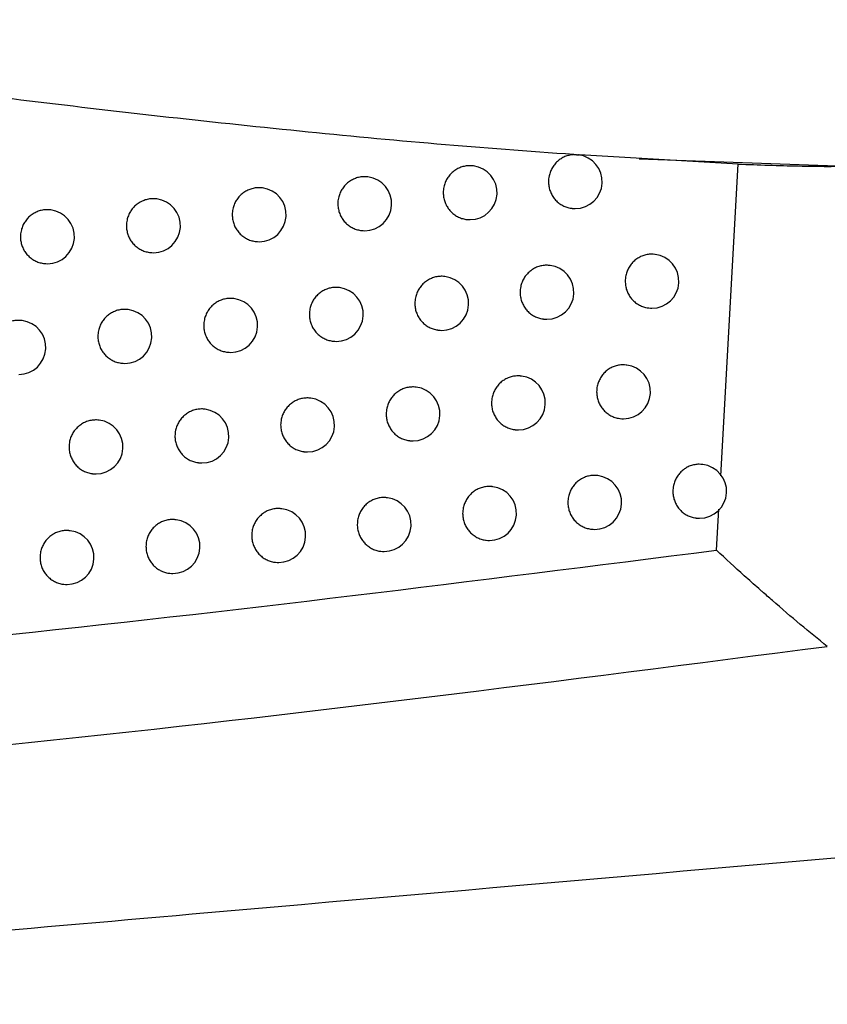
# Model space of a CAD drawing. Header units: millimetres. Extents: x -0.66 to 0.91, y -0.4 to 0.64.
# Tile 6 of 171: x -0.1195 to -0.1045, y -0.0285 to -0.0102. Entities that reach past the tile are written whole.
import ezdxf

# ---------------------------------------------------------------- set-up
doc = ezdxf.new("R2010")
doc.units = ezdxf.units.MM
doc.layers.add('FORMAT', color=7, linetype='Continuous')

msp = doc.modelspace()

# ---------------------------------------------------------------- linework, layer by layer
at = {"layer": 'FORMAT', "color": 7, "linetype": 'Continuous', "lineweight": 25}
for p, q in [((-0.109159, -0.012756), (-0.109169, -0.012755)), ((-0.106194, -0.012927), (-0.109139, -0.012759)), ((-0.111111, -0.012962), (-0.111119, -0.012961)), ((-0.10803, -0.012831), (-0.104189, -0.012965)), ((-0.106516, -0.018708), (-0.106194, -0.012927)), ((-0.113067, -0.013166), (-0.113074, -0.013165)), ((-0.115026, -0.013371), (-0.115034, -0.01337)), ((-0.116989, -0.013575), (-0.116996, -0.013574)), ((-0.118955, -0.013778), (-0.118963, -0.013777)), ((-0.109284, -0.013748), (-0.109278, -0.013749)), ((-0.111237, -0.013954), (-0.11123, -0.013954)), ((-0.113192, -0.014158), (-0.113186, -0.014159)), ((-0.115152, -0.014363), (-0.115145, -0.014364)), ((-0.117115, -0.014567), (-0.117108, -0.014568)), ((-0.107735, -0.014603), (-0.107743, -0.014602)), ((-0.119082, -0.01477), (-0.119074, -0.014771)), ((-0.109685, -0.014809), (-0.109693, -0.014808)), ((-0.111638, -0.015014), (-0.111646, -0.015013)), ((-0.113595, -0.015219), (-0.113603, -0.015218)), ((-0.115555, -0.015423), (-0.115563, -0.015422)), ((-0.117519, -0.015627), (-0.117527, -0.015626)), ((-0.107861, -0.015595), (-0.107854, -0.015596)), ((-0.119486, -0.01583), (-0.119494, -0.015829)), ((-0.109811, -0.015801), (-0.109804, -0.015802)), ((-0.111764, -0.016006), (-0.111757, -0.016007)), ((-0.113721, -0.016211), (-0.113714, -0.016212)), ((-0.115681, -0.016415), (-0.115674, -0.016416)), ((-0.117645, -0.016619), (-0.117638, -0.01662)), ((-0.108265, -0.016655), (-0.108273, -0.016654)), ((-0.110216, -0.01686), (-0.110224, -0.016859)), ((-0.11217, -0.017065), (-0.112178, -0.017064)), ((-0.114128, -0.01727), (-0.114135, -0.017269)), ((-0.116089, -0.017474), (-0.116096, -0.017473)), ((-0.118053, -0.017678), (-0.118061, -0.017677)), ((-0.108391, -0.017647), (-0.108384, -0.017648)), ((-0.110341, -0.017852), (-0.110335, -0.017853)), ((-0.112296, -0.018057), (-0.112289, -0.018058)), ((-0.114254, -0.018262), (-0.114247, -0.018263)), ((-0.116215, -0.018466), (-0.116208, -0.018467)), ((-0.106851, -0.0185), (-0.106859, -0.018499)), ((-0.11818, -0.01867), (-0.118172, -0.018671)), ((-0.108799, -0.018705), (-0.108807, -0.018704)), ((-0.110751, -0.018911), (-0.110759, -0.01891)), ((-0.112706, -0.019116), (-0.112714, -0.019115)), ((-0.114665, -0.01932), (-0.114672, -0.019319)), ((-0.106598, -0.020089), (-0.106553, -0.019326)), ((-0.116627, -0.019524), (-0.116634, -0.019523)), ((-0.106976, -0.019492), (-0.10697, -0.019493)), ((-0.108925, -0.019697), (-0.108918, -0.019698)), ((-0.118592, -0.019728), (-0.1186, -0.019727)), ((-0.110877, -0.019903), (-0.11087, -0.019904)), ((-0.112832, -0.020108), (-0.112825, -0.020108)), ((-0.114791, -0.020312), (-0.114784, -0.020313)), ((-0.116753, -0.020516), (-0.116746, -0.020517)), ((-0.118719, -0.02072), (-0.118711, -0.020721))]:
    msp.add_line(p, q, dxfattribs=at)
for centre, start, end in [((-0.109218, -0.013253), 270, 83.1656), ((-0.11117, -0.013458), 270, 83.1656), ((-0.113126, -0.013663), 270, 83.1656), ((-0.115085, -0.013867), 270, 83.1656), ((-0.117048, -0.014071), 270, 83.1656), ((-0.119015, -0.014275), 270, 83.1656), ((-0.109218, -0.013253), 263.1656, 270), ((-0.11117, -0.013458), 263.1656, 270), ((-0.113126, -0.013663), 263.1656, 270), ((-0.115085, -0.013867), 263.1656, 270), ((-0.117048, -0.014071), 263.1656, 270), ((-0.107795, -0.0151), 270, 83.1656), ((-0.119015, -0.014275), 263.1656, 270), ((-0.109744, -0.015305), 270, 83.1656), ((-0.111698, -0.015511), 270, 83.1656), ((-0.113654, -0.015715), 270, 83.1656), ((-0.115615, -0.015919), 270, 83.1656), ((-0.117578, -0.016123), 270, 83.1656), ((-0.107795, -0.0151), 263.1656, 270), ((-0.119546, -0.016327), 270, 83.1656), ((-0.109744, -0.015305), 263.1656, 270), ((-0.111698, -0.015511), 263.1656, 270), ((-0.113654, -0.015715), 263.1656, 270), ((-0.115615, -0.015919), 263.1656, 270), ((-0.117578, -0.016123), 263.1656, 270), ((-0.108324, -0.017151), 270, 83.1656), ((-0.110275, -0.017357), 270, 83.1656), ((-0.112229, -0.017562), 270, 83.1656), ((-0.114187, -0.017766), 270, 83.1656), ((-0.116148, -0.017971), 270, 83.1656), ((-0.118113, -0.018174), 270, 83.1656), ((-0.108324, -0.017151), 263.1656, 270), ((-0.110275, -0.017357), 263.1656, 270), ((-0.112229, -0.017562), 263.1656, 270), ((-0.114187, -0.017766), 263.1656, 270), ((-0.116148, -0.017971), 263.1656, 270), ((-0.10691, -0.018996), 270, 83.1656), ((-0.118113, -0.018174), 263.1656, 270), ((-0.108859, -0.019202), 270, 83.1656), ((-0.11081, -0.019407), 270, 83.1656), ((-0.112766, -0.019612), 270, 83.1656), ((-0.114724, -0.019816), 270, 83.1656), ((-0.116686, -0.02002), 270, 83.1656), ((-0.10691, -0.018996), 263.1656, 270), ((-0.108859, -0.019202), 263.1656, 270), ((-0.118652, -0.020224), 270, 83.1656), ((-0.11081, -0.019407), 263.1656, 270), ((-0.112766, -0.019612), 263.1656, 270), ((-0.114724, -0.019816), 263.1656, 270), ((-0.116686, -0.02002), 263.1656, 270), ((-0.118652, -0.020224), 263.1656, 270)]:
    msp.add_arc(centre, 0.0005, start, end, dxfattribs=at)
for points, knots in [([(-0.109243, -0.012752), (-0.110091, -0.012689), (-0.111788, -0.012564), (-0.115208, -0.012241), (-0.119511, -0.011755), (-0.123949, -0.011173), (-0.127641, -0.010662), (-0.129603, -0.010387), (-0.130584, -0.01025)], [0, 0, 0, 0, 0.119929, 0.239918, 0.482608, 0.72565, 0.862799, 1, 1, 1, 1]), ([(-0.109243, -0.012752), (-0.109255, -0.012753), (-0.109293, -0.012756), (-0.109343, -0.012766), (-0.109392, -0.012782), (-0.109429, -0.012797), (-0.109466, -0.012816), (-0.109501, -0.012839), (-0.109535, -0.012864), (-0.109566, -0.012892), (-0.109594, -0.012923), (-0.10962, -0.012956), (-0.109643, -0.012991), (-0.10967, -0.01304), (-0.109691, -0.013093), (-0.109706, -0.013151), (-0.109714, -0.0132), (-0.109716, -0.013249), (-0.109714, -0.013308), (-0.109705, -0.013364), (-0.109689, -0.013417), (-0.109669, -0.01347), (-0.109642, -0.013519), (-0.10961, -0.013564), (-0.109574, -0.013607), (-0.109533, -0.013644), (-0.109488, -0.013676), (-0.10944, -0.013704), (-0.109389, -0.013725), (-0.109336, -0.01374), (-0.109305, -0.013746), (-0.109288, -0.013748), (-0.109284, -0.013748)], [0, 0, 0, 0, 0.025499, 0.077218, 0.103489, 0.131324, 0.159352, 0.187992, 0.216842, 0.244644, 0.27264, 0.301246, 0.330064, 0.357818, 0.414272, 0.44304, 0.478043, 0.513437, 0.541134, 0.59747, 0.626177, 0.653874, 0.710209, 0.738913, 0.76663, 0.823003, 0.851726, 0.879487, 0.935951, 0.96472, 0.992529, 1, 1, 1, 1]), ([(-0.109243, -0.012752), (-0.109237, -0.012752), (-0.109227, -0.012752), (-0.109211, -0.012752), (-0.109197, -0.012753), (-0.109182, -0.012754), (-0.109167, -0.012755), (-0.109153, -0.012757), (-0.109144, -0.012759), (-0.109139, -0.012759)], [0, 0, 0, 0, 0.156994, 0.286034, 0.418537, 0.547708, 0.68093, 0.838249, 1, 1, 1, 1]), ([(-0.111119, -0.012962), (-0.111126, -0.012961), (-0.111146, -0.012957), (-0.111181, -0.012957), (-0.111222, -0.012959), (-0.111263, -0.012965), (-0.111304, -0.012974), (-0.111343, -0.012987), (-0.111395, -0.013008), (-0.111443, -0.013036), (-0.111487, -0.01307), (-0.111529, -0.013107), (-0.111565, -0.01315), (-0.111596, -0.013196), (-0.111623, -0.013246), (-0.111644, -0.013298), (-0.111659, -0.013356), (-0.111667, -0.013405), (-0.111668, -0.01344), (-0.111669, -0.013458)], [0, 0, 0, 0, 0.0246666, 0.0755739, 0.1247309, 0.1742292, 0.2248041, 0.275751, 0.3249045, 0.4248835, 0.4758292, 0.524945, 0.6248485, 0.6757564, 0.7248189, 0.8246136, 0.8754658, 0.937387, 1, 1, 1, 1]), ([(-0.106194, -0.012927), (-0.106006, -0.012934), (-0.10563, -0.012949), (-0.105075, -0.012962), (-0.104527, -0.012974), (-0.104199, -0.012965), (-0.104035, -0.012961)], [0, 0, 0, 0, 0.24971, 0.499973, 0.750048, 1, 1, 1, 1]), ([(-0.113075, -0.013167), (-0.113081, -0.013166), (-0.113102, -0.013162), (-0.113137, -0.013162), (-0.113178, -0.013164), (-0.113219, -0.013169), (-0.11326, -0.013179), (-0.1133, -0.013191), (-0.113351, -0.013213), (-0.113399, -0.013241), (-0.113444, -0.013274), (-0.113485, -0.013312), (-0.113522, -0.013354), (-0.113553, -0.013401), (-0.11358, -0.01345), (-0.113601, -0.013503), (-0.113616, -0.013561), (-0.113624, -0.01361), (-0.113625, -0.013645), (-0.113625, -0.013662)], [0, 0, 0, 0, 0.024959, 0.075846, 0.124967, 0.174429, 0.224967, 0.275877, 0.324995, 0.424901, 0.475809, 0.524906, 0.62477, 0.675657, 0.724724, 0.824529, 0.875385, 0.937346, 1, 1, 1, 1]), ([(-0.115034, -0.013371), (-0.115041, -0.01337), (-0.115061, -0.013366), (-0.115096, -0.013366), (-0.115138, -0.013368), (-0.115179, -0.013374), (-0.11522, -0.013383), (-0.115259, -0.013396), (-0.115311, -0.013417), (-0.115359, -0.013445), (-0.115404, -0.013479), (-0.115445, -0.013516), (-0.115482, -0.013559), (-0.115513, -0.013605), (-0.11554, -0.013655), (-0.115561, -0.013707), (-0.115576, -0.013765), (-0.115584, -0.013814), (-0.115585, -0.013849), (-0.115586, -0.013867)], [0, 0, 0, 0, 0.025168, 0.076041, 0.125136, 0.174572, 0.225083, 0.275966, 0.325059, 0.424914, 0.475795, 0.524879, 0.624716, 0.675588, 0.724659, 0.82447, 0.875329, 0.937318, 1, 1, 1, 1]), ([(-0.111669, -0.013458), (-0.111668, -0.013471), (-0.111668, -0.013499), (-0.111663, -0.013541), (-0.111654, -0.013582), (-0.111642, -0.013623), (-0.111622, -0.013675), (-0.111595, -0.013724), (-0.111563, -0.01377), (-0.111527, -0.013812), (-0.111485, -0.013849), (-0.11144, -0.013881), (-0.111392, -0.013909), (-0.111341, -0.013931), (-0.111288, -0.013945), (-0.111257, -0.013952), (-0.11124, -0.013953), (-0.111236, -0.013953)], [0, 0, 0, 0, 0.056966, 0.114328, 0.172938, 0.23198, 0.288946, 0.404813, 0.463852, 0.520843, 0.636758, 0.69582, 0.752868, 0.8689, 0.928021, 0.985131, 1, 1, 1, 1]), ([(-0.116997, -0.013575), (-0.117004, -0.013574), (-0.117024, -0.01357), (-0.117059, -0.01357), (-0.117101, -0.013572), (-0.117142, -0.013578), (-0.117183, -0.013587), (-0.117223, -0.0136), (-0.117274, -0.013621), (-0.117323, -0.013649), (-0.117367, -0.013683), (-0.117409, -0.01372), (-0.117446, -0.013763), (-0.117477, -0.013809), (-0.117504, -0.013858), (-0.117525, -0.013911), (-0.11754, -0.013969), (-0.117548, -0.014018), (-0.117549, -0.014053), (-0.117549, -0.01407)], [0, 0, 0, 0, 0.0253, 0.076164, 0.125243, 0.174663, 0.225158, 0.276024, 0.325102, 0.424927, 0.475793, 0.524869, 0.624689, 0.675552, 0.724626, 0.824441, 0.875301, 0.937304, 1, 1, 1, 1]), ([(-0.113625, -0.013662), (-0.113625, -0.013676), (-0.113624, -0.013704), (-0.113619, -0.013745), (-0.113611, -0.013787), (-0.113599, -0.013827), (-0.113578, -0.01388), (-0.113552, -0.013929), (-0.113519, -0.013974), (-0.113483, -0.014017), (-0.113442, -0.014054), (-0.113396, -0.014086), (-0.113348, -0.014114), (-0.113297, -0.014136), (-0.113243, -0.01415), (-0.113213, -0.014157), (-0.113196, -0.014158), (-0.113192, -0.014158)], [0, 0, 0, 0, 0.057002, 0.114399, 0.173045, 0.232122, 0.289124, 0.405063, 0.464139, 0.521154, 0.637117, 0.696205, 0.75325, 0.869277, 0.928396, 0.985476, 1, 1, 1, 1]), ([(-0.118963, -0.013779), (-0.11897, -0.013777), (-0.118991, -0.013774), (-0.119026, -0.013774), (-0.119082, -0.013776), (-0.119137, -0.013786), (-0.11919, -0.013803), (-0.119241, -0.013825), (-0.11929, -0.013852), (-0.119335, -0.013886), (-0.119376, -0.013923), (-0.119413, -0.013966), (-0.119444, -0.014013), (-0.119471, -0.014062), (-0.119492, -0.014114), (-0.119507, -0.014172), (-0.119515, -0.014221), (-0.119516, -0.014256), (-0.119517, -0.014274)], [0, 0, 0, 0, 0.025361, 0.076226, 0.125304, 0.225128, 0.275993, 0.325071, 0.424894, 0.475759, 0.524837, 0.624661, 0.675526, 0.724604, 0.824427, 0.875292, 0.9373, 1, 1, 1, 1]), ([(-0.115586, -0.013867), (-0.115585, -0.01388), (-0.115585, -0.013908), (-0.115579, -0.01395), (-0.115571, -0.013991), (-0.115559, -0.014032), (-0.115539, -0.014084), (-0.115512, -0.014133), (-0.115479, -0.014179), (-0.115443, -0.014221), (-0.115401, -0.014259), (-0.115356, -0.014291), (-0.115308, -0.014318), (-0.115256, -0.01434), (-0.115203, -0.014354), (-0.115172, -0.014361), (-0.115155, -0.014362), (-0.115152, -0.014362)], [0, 0, 0, 0, 0.057026, 0.114449, 0.17312, 0.232222, 0.289249, 0.405239, 0.464341, 0.521372, 0.63737, 0.696476, 0.753519, 0.869543, 0.928661, 0.98572, 1, 1, 1, 1]), ([(-0.117549, -0.01407), (-0.117549, -0.014084), (-0.117549, -0.014112), (-0.117543, -0.014154), (-0.117535, -0.014195), (-0.117523, -0.014236), (-0.117502, -0.014288), (-0.117475, -0.014337), (-0.117443, -0.014383), (-0.117406, -0.014425), (-0.117365, -0.014463), (-0.117319, -0.014495), (-0.117271, -0.014522), (-0.117219, -0.014544), (-0.117166, -0.014558), (-0.117135, -0.014565), (-0.117118, -0.014566), (-0.117115, -0.014566)], [0, 0, 0, 0, 0.057041, 0.114477, 0.173163, 0.232281, 0.289321, 0.405341, 0.464458, 0.521499, 0.637518, 0.696636, 0.753679, 0.869702, 0.928822, 0.985868, 1, 1, 1, 1]), ([(-0.119517, -0.014274), (-0.119517, -0.014288), (-0.119516, -0.014315), (-0.119511, -0.014357), (-0.119502, -0.014399), (-0.11949, -0.014439), (-0.11947, -0.014491), (-0.119443, -0.014541), (-0.11941, -0.014586), (-0.119383, -0.014618), (-0.119353, -0.014647), (-0.119321, -0.014674), (-0.119286, -0.014698), (-0.119238, -0.014726), (-0.119186, -0.014748), (-0.119133, -0.014762), (-0.119102, -0.014769), (-0.119085, -0.014769), (-0.119082, -0.01477)], [0, 0, 0, 0, 0.057039, 0.114474, 0.173158, 0.232274, 0.289313, 0.405329, 0.464444, 0.521484, 0.578919, 0.637603, 0.696719, 0.753758, 0.869773, 0.928889, 0.985927, 1, 1, 1, 1]), ([(-0.107744, -0.014604), (-0.107764, -0.014602), (-0.107812, -0.014596), (-0.107887, -0.014605), (-0.107967, -0.014626), (-0.108043, -0.014662), (-0.108112, -0.01471), (-0.108172, -0.014769), (-0.108221, -0.014837), (-0.108258, -0.014913), (-0.10828, -0.014984), (-0.10829, -0.015047), (-0.108291, -0.015082), (-0.108292, -0.0151)], [0, 0, 0, 0, 0.074955, 0.1737368, 0.2753831, 0.3741586, 0.4758068, 0.5744321, 0.6759301, 0.7743332, 0.8756016, 0.9374551, 1, 1, 1, 1]), ([(-0.109693, -0.014809), (-0.1097, -0.014808), (-0.10972, -0.014804), (-0.109755, -0.014804), (-0.109796, -0.014806), (-0.109837, -0.014812), (-0.109877, -0.014821), (-0.109917, -0.014834), (-0.109968, -0.014855), (-0.110017, -0.014883), (-0.110061, -0.014917), (-0.110102, -0.014954), (-0.110139, -0.014997), (-0.11017, -0.015044), (-0.110197, -0.015093), (-0.110218, -0.015146), (-0.110232, -0.015203), (-0.11024, -0.015252), (-0.110242, -0.015287), (-0.110242, -0.015305)], [0, 0, 0, 0, 0.024409, 0.075333, 0.124522, 0.174051, 0.224659, 0.275638, 0.324823, 0.424866, 0.475845, 0.524978, 0.624917, 0.675845, 0.724903, 0.824689, 0.875539, 0.937424, 1, 1, 1, 1]), ([(-0.111646, -0.015014), (-0.111653, -0.015013), (-0.111673, -0.015009), (-0.111708, -0.015009), (-0.111749, -0.015011), (-0.11179, -0.015017), (-0.111831, -0.015026), (-0.111871, -0.015039), (-0.111922, -0.01506), (-0.11197, -0.015088), (-0.112015, -0.015122), (-0.112056, -0.015159), (-0.112093, -0.015202), (-0.112124, -0.015249), (-0.112151, -0.015298), (-0.112172, -0.01535), (-0.112186, -0.015408), (-0.112194, -0.015457), (-0.112196, -0.015492), (-0.112196, -0.01551)], [0, 0, 0, 0, 0.024758, 0.075659, 0.124805, 0.174292, 0.224856, 0.275791, 0.324934, 0.42489, 0.475825, 0.524934, 0.624826, 0.675727, 0.724791, 0.824588, 0.875442, 0.937375, 1, 1, 1, 1]), ([(-0.108292, -0.0151), (-0.10829, -0.015127), (-0.108288, -0.015183), (-0.108267, -0.015265), (-0.108233, -0.015342), (-0.108188, -0.015412), (-0.108131, -0.015474), (-0.108065, -0.015524), (-0.107991, -0.015563), (-0.107923, -0.015587), (-0.107878, -0.015592), (-0.107861, -0.015594)], [0, 0, 0, 0, 0.11412, 0.231553, 0.345672, 0.463096, 0.577322, 0.694847, 0.809316, 0.927089, 1, 1, 1, 1]), ([(-0.113603, -0.015219), (-0.11361, -0.015218), (-0.11363, -0.015214), (-0.113665, -0.015214), (-0.113706, -0.015216), (-0.113747, -0.015222), (-0.113788, -0.015231), (-0.113828, -0.015244), (-0.113879, -0.015265), (-0.113928, -0.015293), (-0.113972, -0.015327), (-0.114014, -0.015364), (-0.11405, -0.015407), (-0.114081, -0.015453), (-0.114108, -0.015503), (-0.114129, -0.015555), (-0.114144, -0.015613), (-0.114152, -0.015662), (-0.114153, -0.015697), (-0.114154, -0.015715)], [0, 0, 0, 0, 0.025023, 0.075906, 0.12502, 0.174474, 0.225003, 0.275905, 0.325015, 0.424906, 0.475806, 0.524899, 0.624754, 0.675636, 0.724705, 0.824511, 0.875368, 0.937338, 1, 1, 1, 1]), ([(-0.110242, -0.015305), (-0.110242, -0.015319), (-0.110241, -0.015346), (-0.110236, -0.015388), (-0.110228, -0.015429), (-0.110216, -0.01547), (-0.110195, -0.015522), (-0.110169, -0.015572), (-0.110136, -0.015617), (-0.1101, -0.015659), (-0.110059, -0.015697), (-0.110014, -0.015729), (-0.109966, -0.015756), (-0.109915, -0.015778), (-0.109862, -0.015792), (-0.109831, -0.015799), (-0.109814, -0.0158), (-0.109811, -0.0158)], [0, 0, 0, 0, 0.056935, 0.114265, 0.172843, 0.231852, 0.288787, 0.40459, 0.463595, 0.520566, 0.636437, 0.695476, 0.752528, 0.868564, 0.927687, 0.984824, 1, 1, 1, 1]), ([(-0.115563, -0.015423), (-0.11557, -0.015422), (-0.115591, -0.015418), (-0.115626, -0.015418), (-0.115667, -0.01542), (-0.115708, -0.015426), (-0.115749, -0.015435), (-0.115789, -0.015448), (-0.11584, -0.015469), (-0.115889, -0.015497), (-0.115933, -0.015531), (-0.115975, -0.015568), (-0.116011, -0.015611), (-0.116042, -0.015658), (-0.116069, -0.015707), (-0.11609, -0.015759), (-0.116105, -0.015817), (-0.116113, -0.015866), (-0.116114, -0.015901), (-0.116115, -0.015919)], [0, 0, 0, 0, 0.0252095, 0.0760796, 0.1251696, 0.1746005, 0.2251064, 0.2759838, 0.3250725, 0.424918, 0.4757944, 0.5248759, 0.624707, 0.6755762, 0.7246484, 0.8244606, 0.8753201, 0.9373139, 1, 1, 1, 1]), ([(-0.112196, -0.01551), (-0.112196, -0.015524), (-0.112195, -0.015551), (-0.11219, -0.015593), (-0.112182, -0.015635), (-0.11217, -0.015675), (-0.112149, -0.015727), (-0.112123, -0.015777), (-0.11209, -0.015822), (-0.112054, -0.015864), (-0.112013, -0.015902), (-0.111967, -0.015934), (-0.111919, -0.015962), (-0.111868, -0.015983), (-0.111815, -0.015997), (-0.111784, -0.016004), (-0.111767, -0.016005), (-0.111764, -0.016005)], [0, 0, 0, 0, 0.056977, 0.11435, 0.172971, 0.232024, 0.289001, 0.40489, 0.46394, 0.520939, 0.636869, 0.695939, 0.752987, 0.869017, 0.928137, 0.985238, 1, 1, 1, 1]), ([(-0.117527, -0.015627), (-0.117534, -0.015626), (-0.117555, -0.015622), (-0.11759, -0.015622), (-0.117645, -0.015625), (-0.1177, -0.015635), (-0.117753, -0.015652), (-0.117804, -0.015673), (-0.117853, -0.015701), (-0.117898, -0.015735), (-0.117939, -0.015772), (-0.117976, -0.015815), (-0.118007, -0.015861), (-0.118034, -0.015911), (-0.118055, -0.015963), (-0.11807, -0.016021), (-0.118078, -0.01607), (-0.118079, -0.016105), (-0.11808, -0.016123)], [0, 0, 0, 0, 0.025323, 0.07619, 0.125271, 0.225102, 0.27597, 0.325051, 0.42488, 0.475748, 0.524828, 0.624654, 0.675521, 0.724599, 0.824423, 0.875288, 0.937298, 1, 1, 1, 1]), ([(-0.119494, -0.015831), (-0.119501, -0.015829), (-0.119522, -0.015826), (-0.119557, -0.015826), (-0.119612, -0.015828), (-0.119668, -0.015838), (-0.119721, -0.015855), (-0.119772, -0.015877), (-0.119821, -0.015904), (-0.119866, -0.015938), (-0.119907, -0.015975), (-0.119944, -0.016018), (-0.119975, -0.016065), (-0.120002, -0.016114), (-0.120023, -0.016166), (-0.120038, -0.016224), (-0.120046, -0.016273), (-0.120047, -0.016308), (-0.120048, -0.016326)], [0, 0, 0, 0, 0.025364, 0.076229, 0.125308, 0.225132, 0.275997, 0.325075, 0.4249, 0.475765, 0.524843, 0.624667, 0.675532, 0.72461, 0.824433, 0.875297, 0.937302, 1, 1, 1, 1]), ([(-0.114154, -0.015715), (-0.114154, -0.015728), (-0.114153, -0.015756), (-0.114148, -0.015798), (-0.114139, -0.015839), (-0.114127, -0.01588), (-0.114107, -0.015932), (-0.11408, -0.015981), (-0.114048, -0.016027), (-0.114011, -0.016069), (-0.11397, -0.016107), (-0.113924, -0.016139), (-0.113876, -0.016166), (-0.113825, -0.016188), (-0.113772, -0.016202), (-0.113741, -0.016209), (-0.113724, -0.01621), (-0.113721, -0.01621)], [0, 0, 0, 0, 0.057009, 0.114414, 0.173068, 0.232153, 0.289162, 0.405117, 0.464201, 0.52122, 0.637195, 0.696288, 0.753333, 0.869358, 0.928477, 0.985551, 1, 1, 1, 1]), ([(-0.116115, -0.015919), (-0.116115, -0.015933), (-0.116114, -0.01596), (-0.116109, -0.016002), (-0.1161, -0.016043), (-0.116088, -0.016084), (-0.116068, -0.016136), (-0.116041, -0.016186), (-0.116008, -0.016231), (-0.115972, -0.016273), (-0.115931, -0.016311), (-0.115885, -0.016343), (-0.115837, -0.016371), (-0.115786, -0.016392), (-0.115732, -0.016406), (-0.115701, -0.016413), (-0.115684, -0.016414), (-0.115681, -0.016414)], [0, 0, 0, 0, 0.057031, 0.114458, 0.173134, 0.232241, 0.289272, 0.405271, 0.464378, 0.521412, 0.637417, 0.696527, 0.75357, 0.869593, 0.928712, 0.985766, 1, 1, 1, 1]), ([(-0.11808, -0.016123), (-0.118079, -0.016136), (-0.118079, -0.016164), (-0.118074, -0.016206), (-0.118065, -0.016247), (-0.118053, -0.016288), (-0.118033, -0.01634), (-0.118006, -0.016389), (-0.117973, -0.016435), (-0.117937, -0.016477), (-0.117895, -0.016515), (-0.117849, -0.016547), (-0.117801, -0.016574), (-0.11775, -0.016596), (-0.117696, -0.01661), (-0.117665, -0.016617), (-0.117648, -0.016618), (-0.117645, -0.016618)], [0, 0, 0, 0, 0.057043, 0.114481, 0.173169, 0.232288, 0.289331, 0.405354, 0.464473, 0.521516, 0.637539, 0.696658, 0.753701, 0.869725, 0.928845, 0.98589, 1, 1, 1, 1]), ([(-0.108273, -0.016655), (-0.108294, -0.016653), (-0.108341, -0.016648), (-0.108417, -0.016656), (-0.108497, -0.016678), (-0.108573, -0.016714), (-0.108642, -0.016761), (-0.108702, -0.016821), (-0.108751, -0.016889), (-0.108788, -0.016965), (-0.10881, -0.017036), (-0.10882, -0.017098), (-0.108821, -0.017133), (-0.108822, -0.017151)], [0, 0, 0, 0, 0.07509, 0.173838, 0.275449, 0.37419, 0.475802, 0.574408, 0.675885, 0.774292, 0.875564, 0.937436, 1, 1, 1, 1]), ([(-0.110224, -0.016861), (-0.11023, -0.016859), (-0.110251, -0.016856), (-0.110285, -0.016856), (-0.110327, -0.016858), (-0.110368, -0.016863), (-0.110408, -0.016872), (-0.110448, -0.016885), (-0.110499, -0.016907), (-0.110548, -0.016935), (-0.110592, -0.016968), (-0.110633, -0.017006), (-0.11067, -0.017048), (-0.110701, -0.017095), (-0.110728, -0.017144), (-0.110749, -0.017197), (-0.110763, -0.017255), (-0.110771, -0.017304), (-0.110773, -0.017339), (-0.110773, -0.017356)], [0, 0, 0, 0, 0.024521, 0.075438, 0.124613, 0.174129, 0.224723, 0.275688, 0.324859, 0.424875, 0.47584, 0.524966, 0.62489, 0.675809, 0.724868, 0.824658, 0.875509, 0.937409, 1, 1, 1, 1]), ([(-0.112178, -0.017066), (-0.112185, -0.017064), (-0.112205, -0.017061), (-0.11224, -0.017061), (-0.112281, -0.017063), (-0.112322, -0.017068), (-0.112363, -0.017078), (-0.112403, -0.01709), (-0.112454, -0.017112), (-0.112502, -0.01714), (-0.112547, -0.017173), (-0.112588, -0.017211), (-0.112625, -0.017253), (-0.112656, -0.0173), (-0.112683, -0.017349), (-0.112704, -0.017402), (-0.112718, -0.01746), (-0.112726, -0.017509), (-0.112728, -0.017544), (-0.112728, -0.017561)], [0, 0, 0, 0, 0.024841, 0.075737, 0.124873, 0.17435, 0.224903, 0.275828, 0.32496, 0.424897, 0.47582, 0.524925, 0.624805, 0.6757, 0.724765, 0.824565, 0.87542, 0.937364, 1, 1, 1, 1]), ([(-0.108822, -0.017151), (-0.10882, -0.017179), (-0.108818, -0.017235), (-0.108797, -0.017316), (-0.108763, -0.017394), (-0.108718, -0.017464), (-0.108661, -0.017525), (-0.108595, -0.017576), (-0.108521, -0.017614), (-0.108452, -0.017638), (-0.108407, -0.017643), (-0.10839, -0.017645)], [0, 0, 0, 0, 0.114155, 0.231622, 0.345777, 0.463237, 0.577486, 0.695037, 0.809503, 0.927276, 1, 1, 1, 1]), ([(-0.114135, -0.01727), (-0.114142, -0.017269), (-0.114163, -0.017265), (-0.114198, -0.017265), (-0.114239, -0.017267), (-0.11428, -0.017273), (-0.114321, -0.017282), (-0.114361, -0.017295), (-0.114412, -0.017316), (-0.114461, -0.017344), (-0.114505, -0.017378), (-0.114547, -0.017415), (-0.114583, -0.017458), (-0.114614, -0.017505), (-0.114641, -0.017554), (-0.114662, -0.017606), (-0.114677, -0.017664), (-0.114685, -0.017713), (-0.114686, -0.017748), (-0.114687, -0.017766)], [0, 0, 0, 0, 0.025081, 0.07596, 0.125066, 0.174513, 0.225036, 0.27593, 0.325034, 0.42491, 0.475803, 0.524893, 0.62474, 0.675618, 0.724688, 0.824496, 0.875354, 0.937331, 1, 1, 1, 1]), ([(-0.116097, -0.017475), (-0.116104, -0.017473), (-0.116124, -0.017469), (-0.116159, -0.017469), (-0.116201, -0.017471), (-0.116242, -0.017477), (-0.116283, -0.017486), (-0.116322, -0.017499), (-0.116374, -0.01752), (-0.116422, -0.017548), (-0.116467, -0.017582), (-0.116508, -0.017619), (-0.116545, -0.017662), (-0.116576, -0.017709), (-0.116603, -0.017758), (-0.116624, -0.01781), (-0.116639, -0.017868), (-0.116647, -0.017917), (-0.116648, -0.017952), (-0.116649, -0.01797)], [0, 0, 0, 0, 0.0252451, 0.0761127, 0.1251985, 0.1746251, 0.2251267, 0.2759997, 0.3250844, 0.4249218, 0.475794, 0.5248734, 0.6247001, 0.675567, 0.7246398, 0.824453, 0.8753129, 0.9373102, 1, 1, 1, 1]), ([(-0.110773, -0.017356), (-0.110773, -0.01737), (-0.110772, -0.017398), (-0.110767, -0.017439), (-0.110759, -0.017481), (-0.110747, -0.017521), (-0.110726, -0.017574), (-0.1107, -0.017623), (-0.110667, -0.017668), (-0.110631, -0.017711), (-0.11059, -0.017748), (-0.110545, -0.01778), (-0.110497, -0.017808), (-0.110446, -0.01783), (-0.110393, -0.017844), (-0.110362, -0.017851), (-0.110345, -0.017851), (-0.110341, -0.017852)], [0, 0, 0, 0, 0.056948, 0.114292, 0.172884, 0.231906, 0.288855, 0.404685, 0.463704, 0.520684, 0.636574, 0.695623, 0.752673, 0.868708, 0.92783, 0.984956, 1, 1, 1, 1]), ([(-0.118061, -0.017678), (-0.118068, -0.017677), (-0.118089, -0.017673), (-0.118124, -0.017673), (-0.118179, -0.017676), (-0.118234, -0.017686), (-0.118288, -0.017703), (-0.118339, -0.017724), (-0.118388, -0.017752), (-0.118432, -0.017786), (-0.118474, -0.017823), (-0.118511, -0.017866), (-0.118542, -0.017912), (-0.118569, -0.017961), (-0.11859, -0.018014), (-0.118605, -0.018072), (-0.118613, -0.018121), (-0.118614, -0.018156), (-0.118615, -0.018173)], [0, 0, 0, 0, 0.025339, 0.076205, 0.125285, 0.225112, 0.275979, 0.325058, 0.424884, 0.475751, 0.52483, 0.624655, 0.67552, 0.724599, 0.824423, 0.875288, 0.937298, 1, 1, 1, 1]), ([(-0.112728, -0.017561), (-0.112728, -0.017575), (-0.112727, -0.017603), (-0.112722, -0.017644), (-0.112714, -0.017686), (-0.112702, -0.017726), (-0.112681, -0.017779), (-0.112655, -0.017828), (-0.112622, -0.017873), (-0.112586, -0.017916), (-0.112545, -0.017953), (-0.112499, -0.017985), (-0.112451, -0.018013), (-0.1124, -0.018035), (-0.112347, -0.018049), (-0.112316, -0.018056), (-0.112299, -0.018057), (-0.112296, -0.018057)], [0, 0, 0, 0, 0.0569872, 0.1143701, 0.1730012, 0.2320637, 0.2890508, 0.4049604, 0.4640211, 0.521026, 0.63697, 0.6960473, 0.7530941, 0.869123, 0.9282434, 0.9853359, 1, 1, 1, 1]), ([(-0.114687, -0.017766), (-0.114687, -0.01778), (-0.114686, -0.017807), (-0.114681, -0.017849), (-0.114672, -0.01789), (-0.11466, -0.017931), (-0.11464, -0.017983), (-0.114613, -0.018033), (-0.11458, -0.018078), (-0.114544, -0.01812), (-0.114503, -0.018158), (-0.114457, -0.01819), (-0.114409, -0.018217), (-0.114358, -0.018239), (-0.114304, -0.018253), (-0.114274, -0.01826), (-0.114257, -0.018261), (-0.114253, -0.018261)], [0, 0, 0, 0, 0.057016, 0.114428, 0.173088, 0.23218, 0.289196, 0.405164, 0.464256, 0.521279, 0.637263, 0.696362, 0.753406, 0.869431, 0.92855, 0.985618, 1, 1, 1, 1]), ([(-0.116649, -0.01797), (-0.116649, -0.017984), (-0.116648, -0.018011), (-0.116643, -0.018053), (-0.116634, -0.018094), (-0.116622, -0.018135), (-0.116602, -0.018187), (-0.116575, -0.018237), (-0.116542, -0.018282), (-0.116506, -0.018324), (-0.116465, -0.018362), (-0.116419, -0.018394), (-0.116371, -0.018422), (-0.116319, -0.018443), (-0.116266, -0.018458), (-0.116235, -0.018465), (-0.116218, -0.018465), (-0.116215, -0.018465)], [0, 0, 0, 0, 0.057035, 0.114465, 0.173145, 0.232256, 0.289291, 0.405298, 0.46441, 0.521446, 0.637457, 0.69657, 0.753612, 0.869636, 0.928755, 0.985806, 1, 1, 1, 1]), ([(-0.118615, -0.018173), (-0.118614, -0.018187), (-0.118614, -0.018215), (-0.118608, -0.018257), (-0.1186, -0.018298), (-0.118588, -0.018339), (-0.118567, -0.018391), (-0.11854, -0.01844), (-0.118508, -0.018486), (-0.118471, -0.018528), (-0.11843, -0.018566), (-0.118384, -0.018598), (-0.118336, -0.018625), (-0.118284, -0.018647), (-0.118231, -0.018661), (-0.1182, -0.018668), (-0.118183, -0.018669), (-0.11818, -0.018669)], [0, 0, 0, 0, 0.057044, 0.114484, 0.173173, 0.232294, 0.289338, 0.405363, 0.464484, 0.521528, 0.637553, 0.696673, 0.753717, 0.869742, 0.928862, 0.985906, 1, 1, 1, 1]), ([(-0.106859, -0.0185), (-0.10688, -0.018498), (-0.106927, -0.018493), (-0.107003, -0.018501), (-0.107083, -0.018523), (-0.107159, -0.018558), (-0.107227, -0.018606), (-0.107287, -0.018665), (-0.107336, -0.018733), (-0.107374, -0.01881), (-0.107395, -0.01888), (-0.107405, -0.018943), (-0.107408, -0.019006), (-0.107403, -0.01908), (-0.107382, -0.019161), (-0.107349, -0.019238), (-0.107303, -0.019308), (-0.107246, -0.01937), (-0.107181, -0.019421), (-0.107107, -0.019459), (-0.107038, -0.019483), (-0.106993, -0.019488), (-0.106976, -0.01949)], [0, 0, 0, 0, 0.040208, 0.093341, 0.148016, 0.201147, 0.255824, 0.308864, 0.36345, 0.416355, 0.470801, 0.504044, 0.537658, 0.5904, 0.644673, 0.697414, 0.751683, 0.80448, 0.858802, 0.911727, 0.96618, 1, 1, 1, 1]), ([(-0.108807, -0.018706), (-0.108814, -0.018704), (-0.108834, -0.018701), (-0.108869, -0.018701), (-0.10891, -0.018702), (-0.108951, -0.018708), (-0.108991, -0.018717), (-0.109031, -0.01873), (-0.109082, -0.018752), (-0.109131, -0.01878), (-0.109175, -0.018813), (-0.109216, -0.018851), (-0.109253, -0.018893), (-0.109284, -0.01894), (-0.109311, -0.018989), (-0.109332, -0.019042), (-0.109346, -0.0191), (-0.109354, -0.019149), (-0.109355, -0.019184), (-0.109356, -0.019201)], [0, 0, 0, 0, 0.0242498, 0.0751835, 0.1243911, 0.1739404, 0.2245672, 0.2755665, 0.3247706, 0.4248538, 0.4758537, 0.5249973, 0.6249596, 0.675899, 0.7249544, 0.8247369, 0.8755843, 0.9374465, 1, 1, 1, 1]), ([(-0.110759, -0.018911), (-0.110766, -0.01891), (-0.110786, -0.018906), (-0.110821, -0.018906), (-0.110862, -0.018908), (-0.110903, -0.018914), (-0.110944, -0.018923), (-0.110983, -0.018936), (-0.111035, -0.018957), (-0.111083, -0.018985), (-0.111127, -0.019019), (-0.111169, -0.019056), (-0.111205, -0.019099), (-0.111236, -0.019145), (-0.111263, -0.019195), (-0.111284, -0.019247), (-0.111299, -0.019305), (-0.111307, -0.019354), (-0.111308, -0.019389), (-0.111309, -0.019407)], [0, 0, 0, 0, 0.024624, 0.075534, 0.124697, 0.174201, 0.224781, 0.275734, 0.324893, 0.424883, 0.475835, 0.524954, 0.624864, 0.675775, 0.724837, 0.82463, 0.875481, 0.937395, 1, 1, 1, 1]), ([(-0.112714, -0.019116), (-0.112721, -0.019115), (-0.112741, -0.019111), (-0.112776, -0.019111), (-0.112817, -0.019113), (-0.112858, -0.019118), (-0.112899, -0.019128), (-0.112939, -0.01914), (-0.11299, -0.019162), (-0.113039, -0.01919), (-0.113083, -0.019223), (-0.113125, -0.019261), (-0.113161, -0.019303), (-0.113192, -0.01935), (-0.113219, -0.019399), (-0.11324, -0.019452), (-0.113255, -0.01951), (-0.113263, -0.019559), (-0.113264, -0.019594), (-0.113265, -0.019611)], [0, 0, 0, 0, 0.0249168, 0.0758075, 0.1249341, 0.1744017, 0.2249452, 0.2758606, 0.3249843, 0.424902, 0.4758159, 0.5249157, 0.6247855, 0.6756754, 0.7247421, 0.8245444, 0.8753997, 0.9373538, 1, 1, 1, 1]), ([(-0.114673, -0.01932), (-0.11468, -0.019319), (-0.1147, -0.019315), (-0.114735, -0.019315), (-0.114776, -0.019317), (-0.114817, -0.019323), (-0.114858, -0.019332), (-0.114898, -0.019345), (-0.114949, -0.019366), (-0.114998, -0.019394), (-0.115042, -0.019428), (-0.115084, -0.019465), (-0.115121, -0.019508), (-0.115152, -0.019555), (-0.115179, -0.019604), (-0.1152, -0.019656), (-0.115214, -0.019714), (-0.115223, -0.019763), (-0.115224, -0.019798), (-0.115224, -0.019816)], [0, 0, 0, 0, 0.0251326, 0.0760082, 0.125108, 0.1745486, 0.2250646, 0.2759521, 0.3250499, 0.4249145, 0.4758007, 0.5248869, 0.624728, 0.6756026, 0.7246733, 0.8244828, 0.8753411, 0.9373244, 1, 1, 1, 1]), ([(-0.109356, -0.019201), (-0.109356, -0.019215), (-0.109355, -0.019243), (-0.10935, -0.019284), (-0.109341, -0.019326), (-0.10933, -0.019366), (-0.109309, -0.019419), (-0.109283, -0.019468), (-0.10925, -0.019513), (-0.109214, -0.019556), (-0.109173, -0.019593), (-0.109128, -0.019625), (-0.10908, -0.019653), (-0.109029, -0.019675), (-0.108976, -0.019689), (-0.108946, -0.019696), (-0.108928, -0.019696), (-0.108925, -0.019697)], [0, 0, 0, 0, 0.0569153, 0.114226, 0.1727838, 0.2317724, 0.2886876, 0.4044497, 0.4634343, 0.5203918, 0.6362365, 0.6952609, 0.7523145, 0.8683541, 0.9274777, 0.9846313, 1, 1, 1, 1]), ([(-0.116635, -0.019524), (-0.116642, -0.019523), (-0.116662, -0.019519), (-0.116697, -0.019519), (-0.116739, -0.019521), (-0.11678, -0.019527), (-0.116821, -0.019536), (-0.116861, -0.019549), (-0.116912, -0.01957), (-0.116961, -0.019598), (-0.117005, -0.019632), (-0.117047, -0.019669), (-0.117084, -0.019712), (-0.117115, -0.019759), (-0.117142, -0.019808), (-0.117163, -0.01986), (-0.117177, -0.019918), (-0.117186, -0.019967), (-0.117187, -0.020002), (-0.117187, -0.02002)], [0, 0, 0, 0, 0.0252753, 0.0761409, 0.1252231, 0.1746462, 0.2251441, 0.2760135, 0.3250949, 0.4249255, 0.4757941, 0.5248718, 0.624695, 0.6755599, 0.7246331, 0.8244471, 0.8753073, 0.9373075, 1, 1, 1, 1]), ([(-0.111309, -0.019407), (-0.111308, -0.01942), (-0.111308, -0.019448), (-0.111303, -0.01949), (-0.111294, -0.019531), (-0.111282, -0.019572), (-0.111262, -0.019624), (-0.111235, -0.019673), (-0.111203, -0.019719), (-0.111167, -0.019761), (-0.111125, -0.019799), (-0.11108, -0.01983), (-0.111032, -0.019858), (-0.110981, -0.01988), (-0.110928, -0.019894), (-0.110897, -0.019901), (-0.11088, -0.019902), (-0.110877, -0.019902)], [0, 0, 0, 0, 0.056961, 0.114317, 0.172921, 0.231956, 0.288917, 0.404772, 0.463805, 0.520792, 0.6367, 0.695758, 0.752807, 0.86884, 0.927962, 0.985077, 1, 1, 1, 1]), ([(-0.113265, -0.019611), (-0.113264, -0.019625), (-0.113264, -0.019653), (-0.113259, -0.019695), (-0.11325, -0.019736), (-0.113238, -0.019777), (-0.113218, -0.019829), (-0.113191, -0.019878), (-0.113159, -0.019923), (-0.113122, -0.019966), (-0.113081, -0.020003), (-0.113036, -0.020035), (-0.112988, -0.020063), (-0.112936, -0.020085), (-0.112883, -0.020099), (-0.112852, -0.020106), (-0.112835, -0.020107), (-0.112832, -0.020107)], [0, 0, 0, 0, 0.056996, 0.114388, 0.173028, 0.2321, 0.289096, 0.405024, 0.464094, 0.521105, 0.637061, 0.696145, 0.753191, 0.869219, 0.928339, 0.985424, 1, 1, 1, 1]), ([(-0.1186, -0.019728), (-0.118607, -0.019727), (-0.118628, -0.019723), (-0.118663, -0.019723), (-0.118718, -0.019726), (-0.118773, -0.019736), (-0.118827, -0.019753), (-0.118878, -0.019774), (-0.118927, -0.019802), (-0.118971, -0.019835), (-0.119013, -0.019873), (-0.11905, -0.019915), (-0.119081, -0.019962), (-0.119108, -0.020011), (-0.119129, -0.020064), (-0.119144, -0.020122), (-0.119152, -0.020171), (-0.119153, -0.020206), (-0.119154, -0.020223)], [0, 0, 0, 0, 0.025351, 0.076217, 0.125295, 0.22512, 0.275986, 0.325064, 0.424889, 0.475754, 0.524832, 0.624657, 0.675522, 0.7246, 0.824424, 0.875289, 0.937298, 1, 1, 1, 1]), ([(-0.115224, -0.019816), (-0.115224, -0.01983), (-0.115223, -0.019857), (-0.115218, -0.019899), (-0.11521, -0.01994), (-0.115198, -0.019981), (-0.115177, -0.020033), (-0.11515, -0.020083), (-0.115118, -0.020128), (-0.115082, -0.02017), (-0.11504, -0.020208), (-0.114995, -0.02024), (-0.114946, -0.020268), (-0.114895, -0.020289), (-0.114842, -0.020303), (-0.114811, -0.02031), (-0.114794, -0.020311), (-0.114791, -0.020311)], [0, 0, 0, 0, 0.0570218, 0.1144395, 0.173106, 0.232204, 0.2892258, 0.4052064, 0.4643039, 0.5213317, 0.6373239, 0.6964269, 0.7534706, 0.869495, 0.9286142, 0.9856769, 1, 1, 1, 1]), ([(-0.117187, -0.02002), (-0.117187, -0.020034), (-0.117186, -0.020061), (-0.117181, -0.020103), (-0.117173, -0.020144), (-0.11716, -0.020185), (-0.11714, -0.020237), (-0.117113, -0.020287), (-0.117081, -0.020332), (-0.117044, -0.020374), (-0.117003, -0.020412), (-0.116957, -0.020444), (-0.116909, -0.020472), (-0.116857, -0.020493), (-0.116804, -0.020507), (-0.116773, -0.020514), (-0.116756, -0.020515), (-0.116753, -0.020515)], [0, 0, 0, 0, 0.057038, 0.114472, 0.173155, 0.232269, 0.289307, 0.405321, 0.464435, 0.521474, 0.63749, 0.696605, 0.753648, 0.869671, 0.928791, 0.98584, 1, 1, 1, 1]), ([(-0.133889, -0.022904), (-0.129291, -0.022534), (-0.120096, -0.021796), (-0.111097, -0.020658), (-0.106598, -0.020089)], [0, 0, 0, 0, 0.50006, 1, 1, 1, 1]), ([(-0.119154, -0.020223), (-0.119153, -0.020237), (-0.119153, -0.020265), (-0.119148, -0.020306), (-0.119139, -0.020348), (-0.119127, -0.020388), (-0.119106, -0.020441), (-0.11908, -0.02049), (-0.119047, -0.020536), (-0.11901, -0.020578), (-0.118969, -0.020616), (-0.118923, -0.020647), (-0.118875, -0.020675), (-0.118823, -0.020697), (-0.118769, -0.020711), (-0.118739, -0.020718), (-0.118722, -0.020719), (-0.118719, -0.020719)], [0, 0, 0, 0, 0.057045, 0.114485, 0.173175, 0.232297, 0.289341, 0.405369, 0.46449, 0.521535, 0.637562, 0.696683, 0.753727, 0.869753, 0.928874, 0.985918, 1, 1, 1, 1]), ([(-0.10454, -0.021872), (-0.104706, -0.021739), (-0.105038, -0.021474), (-0.105449, -0.021119), (-0.105702, -0.020897), (-0.105786, -0.020823), (-0.105898, -0.020726), (-0.106166, -0.020488), (-0.106426, -0.020248), (-0.106598, -0.020089)], [0, 0, 0, 0, 0.249793, 0.499974, 0.590189, 0.614498, 0.621574, 0.750321, 1, 1, 1, 1]), ([(-0.134442, -0.02496), (-0.129398, -0.024565), (-0.119312, -0.023776), (-0.109463, -0.022506), (-0.10454, -0.021872)], [0, 0, 0, 0, 0.500102, 1, 1, 1, 1]), ([(-0.100155, -0.025426), (-0.10553, -0.025896), (-0.114053, -0.026642), (-0.125853, -0.027674), (-0.13224, -0.028233), (-0.13541, -0.02851)], [0, 0, 0, 0, 0.462381, 0.733215, 1, 1, 1, 1])]:
    msp.add_open_spline(points, degree=3, knots=knots, dxfattribs=at)

doc.saveas('drawing.dxf')
